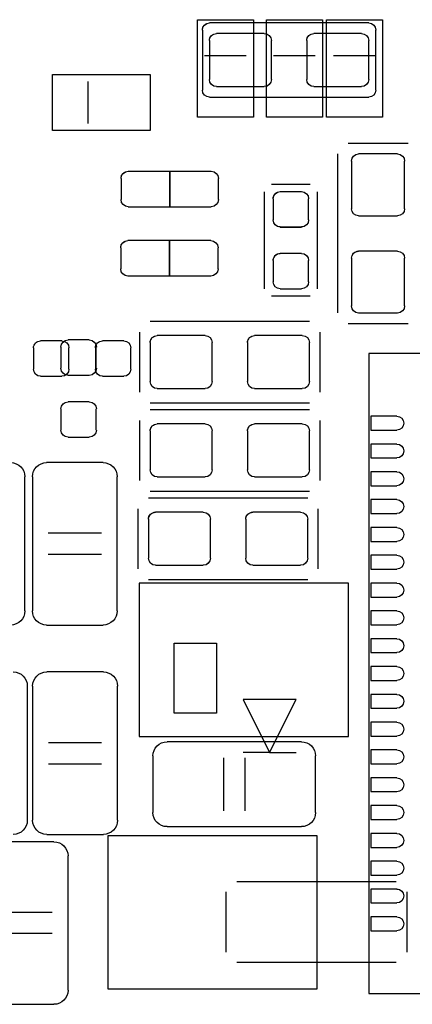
# Model space of a CAD drawing. Header units: inches. Extents: x -2.12 to 5.58, y -1.38 to 1.5.
# Tile 18 of 32: x -0.43 to -0.21, y 0.43 to 0.99. Entities that reach past the tile are written whole.
import ezdxf

# ---------------------------------------------------------------- set-up
doc = ezdxf.new("R2010")
doc.units = ezdxf.units.IN
doc.header["$MEASUREMENT"] = 0
for name, color, linetype in [('INTF_BLUE', 7, 'Continuous'), ('INTF_GREEN_1', 7, 'Continuous'), ('INTF_GREEN_3', 7, 'Continuous'), ('INTF_MAGENTA', 7, 'Continuous'), ('INTF_YELLOW_1', 7, 'Continuous'), ('INTF_YELLOW_2', 7, 'Continuous'), ('WHITE', 7, 'Continuous')]:
    doc.layers.add(name, color=color, linetype=linetype)

# ---------------------------------------------------------------- blocks, each defined once
blk = doc.blocks.new('DDD71C7C7C9CF9294EF7B95702A5EAB48181DBE0$$$B8A4396250C5687B1D31E70758B30729E1AC4426')
at = {"layer": 'INTF_MAGENTA', "color": 6}
for p, q in [((-217.322, -64.973), (-217.322, -64.11)), ((-217.221, -64.008), (-214.935, -64.008)), ((-214.833, -64.11), (-214.833, -64.973)), ((-214.935, -65.075), (-217.221, -65.075)), ((-216.383, -66.332), (-215.824, -66.332)), ((-216.484, -67.831), (-216.484, -66.434)), ((-215.722, -66.434), (-215.722, -67.831)), ((-215.824, -67.932), (-216.383, -67.932)), ((-226.427, -68.761), (-217.224, -68.761)), ((-217.224, -68.761), (-217.224, -77.964)), ((-213.382, -71.345), (-212.62, -71.345)), ((-213.382, -71.65), (-212.62, -71.65)), ((-216.929, -74.269), (-216.929, -72.066)), ((-216.929, -72.066), (-213.926, -72.066)), ((-213.926, -72.066), (-213.926, -74.269)), ((-213.926, -74.269), (-216.929, -74.269)), ((-212.623, -74.356), (-213.385, -74.356)), ((-215.443, -74.574), (-215.443, -75.336)), ((-215.138, -74.574), (-215.138, -75.336)), ((-212.623, -74.661), (-213.385, -74.661)), ((-216.479, -75.696), (-213.476, -75.696)), ((-216.479, -77.899), (-216.479, -75.696)), ((-213.476, -75.696), (-213.476, -77.899)), ((-212.674, -76.799), (-211.912, -76.799)), ((-212.674, -77.104), (-211.912, -77.104)), ((-217.224, -77.964), (-226.427, -77.964)), ((-213.476, -77.899), (-216.479, -77.899))]:
    blk.add_line(p, q, dxfattribs=at)
for centre, start, end in [((-217.221, -64.11), 90, 180), ((-214.935, -64.11), 360, 90), ((-217.221, -64.973), 180, 270), ((-214.935, -64.973), 270, 0)]:
    blk.add_arc(centre, 0.102, start, end, dxfattribs=at)
at = {"layer": 'WHITE', "color": 7}
for p, q in [((-217.221, -64.821), (-217.221, -64.262)), ((-217.119, -64.16), (-216.433, -64.16)), ((-216.332, -64.262), (-216.332, -64.821)), ((-215.824, -64.821), (-215.824, -64.262)), ((-215.722, -64.16), (-215.036, -64.16)), ((-214.935, -64.262), (-214.935, -64.821)), ((-216.433, -64.922), (-217.119, -64.922)), ((-215.036, -64.922), (-215.722, -64.922)), ((-217.636, -65.892), (-217.077, -65.892)), ((-217.738, -66.68), (-217.738, -65.994)), ((-216.976, -65.994), (-216.976, -66.68)), ((-215.062, -66.548), (-215.062, -66.243)), ((-214.96, -66.142), (-214.363, -66.142)), ((-214.363, -66.142), (-214.363, -66.65)), ((-214.363, -66.142), (-213.767, -66.142)), ((-214.363, -66.65), (-214.363, -66.142)), ((-213.665, -66.243), (-213.665, -66.548)), ((-216.357, -66.84), (-216.357, -66.535)), ((-216.256, -66.434), (-215.951, -66.434)), ((-215.849, -66.535), (-215.849, -66.84)), ((-214.363, -66.65), (-214.96, -66.65)), ((-213.767, -66.65), (-214.363, -66.65)), ((-217.077, -66.781), (-217.636, -66.781)), ((-215.951, -66.942), (-216.256, -66.942)), ((-215.057, -67.545), (-215.057, -67.24)), ((-214.955, -67.138), (-214.358, -67.138)), ((-214.358, -67.138), (-214.358, -67.646)), ((-214.358, -67.138), (-213.761, -67.138)), ((-214.358, -67.646), (-214.358, -67.138)), ((-213.66, -67.24), (-213.66, -67.545)), ((-217.738, -68.077), (-217.738, -67.391)), ((-217.636, -67.29), (-217.077, -67.29)), ((-216.976, -67.391), (-216.976, -68.077)), ((-216.256, -67.323), (-215.951, -67.323)), ((-216.357, -67.729), (-216.357, -67.424)), ((-215.849, -67.424), (-215.849, -67.729)), ((-214.358, -67.646), (-214.955, -67.646)), ((-213.761, -67.646), (-214.358, -67.646)), ((-215.951, -67.831), (-216.256, -67.831)), ((-217.077, -68.178), (-217.636, -68.178)), ((-216.268, -68.504), (-215.583, -68.504)), ((-214.871, -68.504), (-214.185, -68.504)), ((-216.37, -69.164), (-216.37, -68.605)), ((-215.481, -68.605), (-215.481, -69.164)), ((-214.973, -69.164), (-214.973, -68.605)), ((-214.084, -68.605), (-214.084, -69.164)), ((-213.703, -68.58), (-213.398, -68.58)), ((-212.814, -68.58), (-212.509, -68.58)), ((-213.804, -68.986), (-213.804, -68.682)), ((-213.297, -68.682), (-213.297, -68.986)), ((-212.916, -68.986), (-212.916, -68.682)), ((-212.407, -68.682), (-212.407, -68.986)), ((-213.398, -69.088), (-213.703, -69.088)), ((-212.509, -69.088), (-212.814, -69.088)), ((-215.583, -69.266), (-216.268, -69.266)), ((-214.185, -69.266), (-214.871, -69.266)), ((-217.625, -69.663), (-217.25, -69.663)), ((-217.25, -69.663), (-217.25, -69.863)), ((-216.268, -69.774), (-215.583, -69.774)), ((-214.871, -69.774), (-214.185, -69.774)), ((-217.25, -69.863), (-217.625, -69.863)), ((-216.37, -70.434), (-216.37, -69.875)), ((-215.481, -69.875), (-215.481, -70.434)), ((-214.973, -70.434), (-214.973, -69.875)), ((-214.084, -69.875), (-214.084, -70.434)), ((-217.625, -70.063), (-217.25, -70.063)), ((-217.25, -70.063), (-217.25, -70.263)), ((-217.25, -70.263), (-217.625, -70.263)), ((-217.625, -70.463), (-217.25, -70.463)), ((-217.25, -70.463), (-217.25, -70.663)), ((-215.583, -70.536), (-216.268, -70.536)), ((-214.185, -70.536), (-214.871, -70.536)), ((-217.25, -70.663), (-217.625, -70.663)), ((-217.625, -70.863), (-217.25, -70.863)), ((-217.25, -70.863), (-217.25, -71.063)), ((-217.25, -71.063), (-217.625, -71.063)), ((-216.243, -71.044), (-215.557, -71.044)), ((-214.846, -71.044), (-214.16, -71.044)), ((-216.345, -71.704), (-216.345, -71.145)), ((-215.456, -71.145), (-215.456, -71.704)), ((-214.947, -71.704), (-214.947, -71.145)), ((-214.059, -71.145), (-214.059, -71.704)), ((-217.625, -71.263), (-217.25, -71.263)), ((-217.25, -71.263), (-217.25, -71.463)), ((-217.25, -71.463), (-217.625, -71.463)), ((-217.625, -71.663), (-217.25, -71.663)), ((-217.25, -71.663), (-217.25, -71.863)), ((-217.25, -71.863), (-217.625, -71.863)), ((-215.557, -71.806), (-216.243, -71.806)), ((-214.16, -71.806), (-214.846, -71.806)), ((-217.625, -72.063), (-217.25, -72.063)), ((-217.25, -72.063), (-217.25, -72.263)), ((-217.25, -72.263), (-217.625, -72.263)), ((-217.625, -72.463), (-217.25, -72.463)), ((-217.25, -72.463), (-217.25, -72.663)), ((-217.25, -72.663), (-217.625, -72.663)), ((-217.625, -72.863), (-217.25, -72.863)), ((-217.25, -72.863), (-217.25, -73.063)), ((-217.25, -73.063), (-217.625, -73.063)), ((-217.625, -73.263), (-217.25, -73.263)), ((-217.25, -73.263), (-217.25, -73.463)), ((-217.25, -73.463), (-217.625, -73.463)), ((-217.625, -73.663), (-217.25, -73.663)), ((-217.25, -73.663), (-217.25, -73.863)), ((-217.25, -73.863), (-217.625, -73.863)), ((-217.625, -74.063), (-217.25, -74.063)), ((-217.25, -74.063), (-217.25, -74.263)), ((-217.25, -74.263), (-217.625, -74.263)), ((-217.625, -74.463), (-217.25, -74.463)), ((-217.25, -74.463), (-217.25, -74.663)), ((-217.25, -74.663), (-217.625, -74.663)), ((-217.625, -74.862), (-217.25, -74.862)), ((-217.25, -74.862), (-217.25, -75.062)), ((-217.25, -75.062), (-217.625, -75.062)), ((-217.625, -75.263), (-217.25, -75.263)), ((-217.25, -75.263), (-217.25, -75.463)), ((-217.25, -75.463), (-217.625, -75.463)), ((-217.625, -75.663), (-217.25, -75.663)), ((-217.25, -75.663), (-217.25, -75.863)), ((-217.25, -75.863), (-217.625, -75.863)), ((-217.625, -76.063), (-217.25, -76.063)), ((-217.25, -76.063), (-217.25, -76.263)), ((-217.25, -76.263), (-217.625, -76.263)), ((-217.625, -76.463), (-217.25, -76.463)), ((-217.25, -76.463), (-217.25, -76.663)), ((-217.25, -76.663), (-217.625, -76.663)), ((-217.625, -76.862), (-217.25, -76.862)), ((-217.25, -76.862), (-217.25, -77.062)), ((-217.25, -77.062), (-217.625, -77.062))]:
    blk.add_line(p, q, dxfattribs=at)
for centre, radius, start, end in [((-217.119, -64.262), 0.102, 90, 180), ((-216.433, -64.262), 0.102, 360, 90), ((-215.722, -64.262), 0.102, 90, 180), ((-215.036, -64.262), 0.102, 360, 90), ((-217.119, -64.821), 0.102, 180, 270), ((-216.433, -64.821), 0.102, 270, 0), ((-215.722, -64.821), 0.102, 180, 270), ((-215.036, -64.821), 0.102, 270, 0), ((-217.636, -65.994), 0.102, 90, 180), ((-217.077, -65.994), 0.102, 360, 90), ((-214.96, -66.243), 0.102, 90, 180), ((-213.767, -66.243), 0.102, 360, 90), ((-216.256, -66.535), 0.102, 90, 180), ((-215.951, -66.535), 0.102, 360, 90), ((-214.96, -66.548), 0.102, 180, 270), ((-213.767, -66.548), 0.102, 270, 0), ((-217.636, -66.68), 0.102, 180, 270), ((-217.077, -66.68), 0.102, 270, 0), ((-216.256, -66.84), 0.102, 180, 270), ((-215.951, -66.84), 0.102, 270, 0), ((-214.955, -67.24), 0.102, 90, 180), ((-213.761, -67.24), 0.102, 360, 90), ((-217.636, -67.391), 0.102, 90, 180), ((-217.077, -67.391), 0.102, 360, 90), ((-216.256, -67.424), 0.102, 90, 180), ((-215.951, -67.424), 0.102, 360, 90), ((-214.955, -67.545), 0.102, 180, 270), ((-213.761, -67.545), 0.102, 270, 0), ((-216.256, -67.729), 0.102, 180, 270), ((-215.951, -67.729), 0.102, 270, 0), ((-217.636, -68.077), 0.102, 180, 270), ((-217.077, -68.077), 0.102, 270, 0), ((-216.268, -68.605), 0.102, 90, 180), ((-215.583, -68.605), 0.102, 360, 90), ((-214.871, -68.605), 0.102, 90, 180), ((-214.185, -68.605), 0.102, 360, 90), ((-213.703, -68.682), 0.102, 90, 180), ((-213.398, -68.682), 0.102, 360, 90), ((-212.814, -68.682), 0.102, 90, 180), ((-212.509, -68.682), 0.102, 360, 90), ((-213.703, -68.986), 0.102, 180, 270), ((-213.398, -68.986), 0.102, 270, 0), ((-212.814, -68.986), 0.102, 180, 270), ((-212.509, -68.986), 0.102, 270, 0), ((-216.268, -69.164), 0.102, 180, 270), ((-215.583, -69.164), 0.102, 270, 0), ((-214.871, -69.164), 0.102, 180, 270), ((-214.185, -69.164), 0.102, 270, 0), ((-217.625, -69.763), 0.1, 90, 270), ((-216.268, -69.875), 0.102, 90, 180), ((-215.583, -69.875), 0.102, 360, 90), ((-214.871, -69.875), 0.102, 90, 180), ((-214.185, -69.875), 0.102, 360, 90), ((-217.625, -70.163), 0.1, 90, 270), ((-217.625, -70.562), 0.1, 90, 270), ((-216.268, -70.434), 0.102, 180, 270), ((-215.583, -70.434), 0.102, 270, 0), ((-214.871, -70.434), 0.102, 180, 270), ((-214.185, -70.434), 0.102, 270, 0), ((-217.625, -70.963), 0.1, 90, 270), ((-216.243, -71.145), 0.102, 90, 180), ((-215.557, -71.145), 0.102, 360, 90), ((-214.846, -71.145), 0.102, 90, 180), ((-214.16, -71.145), 0.102, 360, 90), ((-217.625, -71.363), 0.1, 90, 270), ((-217.625, -71.763), 0.1, 90, 270), ((-216.243, -71.704), 0.102, 180, 270), ((-215.557, -71.704), 0.102, 270, 0), ((-214.846, -71.704), 0.102, 180, 270), ((-214.16, -71.704), 0.102, 270, 0), ((-217.625, -72.163), 0.1, 90, 270), ((-217.625, -72.562), 0.1, 90, 270), ((-217.625, -72.963), 0.1, 90, 270), ((-217.625, -73.363), 0.1, 90, 270), ((-217.625, -73.763), 0.1, 90, 270), ((-217.625, -74.163), 0.1, 90, 270), ((-217.625, -74.562), 0.1, 90, 270), ((-217.625, -74.963), 0.1, 90, 270), ((-217.625, -75.363), 0.1, 90, 270), ((-217.625, -75.763), 0.1, 90, 270), ((-217.625, -76.163), 0.1, 90, 270), ((-217.625, -76.562), 0.1, 90, 270), ((-217.625, -76.963), 0.1, 90, 270)]:
    blk.add_arc(centre, radius, start, end, dxfattribs=at)
blk = doc.blocks.new('S70CR100-TOP')
at = {"color": 0}
blk.add_blockref('DDD71C7C7C9CF9294EF7B95702A5EAB48181DBE0$$$B8A4396250C5687B1D31E70758B30729E1AC4426', (0, 0), dxfattribs=at)
blk = doc.blocks.new('3873F21D59116B9BB77B534D235B23D2048C078A$$$B8A4396250C5687B1D31E70758B30729E1AC4426')
at = {"layer": 'INTF_BLUE', "color": 5}
for p, q in [((-214.4268, -72.9274), (-215.0364, -72.9274)), ((-215.0364, -72.9274), (-215.0364, -73.9354)), ((-214.4268, -73.9354), (-214.4268, -72.9274)), ((-215.7984, -74.4982), (-216.1794, -73.7362)), ((-216.1794, -73.7362), (-216.0524, -73.7362)), ((-216.0524, -73.7362), (-215.4174, -73.7362)), ((-215.4174, -73.7362), (-215.7984, -74.4982)), ((-215.0364, -73.9354), (-214.4268, -73.9354)), ((-215.7984, -74.4982), (-216.1794, -74.4982)), ((-215.7984, -74.4982), (-215.4174, -74.4982))]:
    blk.add_line(p, q, dxfattribs=at)
blk = doc.blocks.new('S70CR100-BOT')
at = {"color": 0}
blk.add_blockref('3873F21D59116B9BB77B534D235B23D2048C078A$$$B8A4396250C5687B1D31E70758B30729E1AC4426', (0, 0), dxfattribs=at)
blk = doc.blocks.new('31673240982F5778DC3FB12357F58391CCFCB263$$$B8A4396250C5687B1D31E70758B30729E1AC4426')
at = {"layer": 'INTF_GREEN_1', "color": 3}
for p, q in [((-216.6154, -63.9608), (-217.42, -63.9608)), ((-217.42, -63.9608), (-217.42, -65.364)), ((-216.6154, -65.364), (-216.6154, -63.9608)), ((-215.7518, -63.9608), (-216.5564, -63.9608)), ((-216.5564, -63.9608), (-216.5564, -65.364)), ((-215.7518, -65.364), (-215.7518, -63.9608)), ((-214.7612, -63.9608), (-215.5658, -63.9608)), ((-215.5658, -63.9608), (-215.5658, -65.364)), ((-214.7612, -65.364), (-214.7612, -63.9608)), ((-216.7163, -64.4773), (-217.3174, -64.4773)), ((-215.8527, -64.4773), (-216.4538, -64.4773)), ((-214.8621, -64.4773), (-215.4632, -64.4773)), ((-212.6778, -64.7486), (-214.081, -64.7486)), ((-214.081, -64.7486), (-214.081, -65.5532)), ((-212.6778, -65.5532), (-212.6778, -64.7486)), ((-213.1943, -65.4523), (-213.1943, -64.8512)), ((-217.42, -65.364), (-216.6154, -65.364)), ((-216.5564, -65.364), (-215.7518, -65.364)), ((-215.5658, -65.364), (-214.7612, -65.364)), ((-214.081, -65.5532), (-212.6778, -65.5532)), ((-215.3285, -76.3524), (-217.6145, -76.3524)), ((-217.7669, -76.5048), (-217.7669, -77.3684)), ((-215.1761, -77.3684), (-215.1761, -76.5048)), ((-217.6145, -77.5208), (-215.3285, -77.5208))]:
    blk.add_line(p, q, dxfattribs=at)
at = {"layer": 'INTF_YELLOW_2', "color": 2}
for p, q in [((-216.6154, -63.9608), (-217.42, -63.9608)), ((-217.42, -63.9608), (-217.42, -65.364)), ((-216.6154, -65.364), (-216.6154, -63.9608)), ((-215.7518, -63.9608), (-216.5564, -63.9608)), ((-216.5564, -63.9608), (-216.5564, -65.364)), ((-215.7518, -65.364), (-215.7518, -63.9608)), ((-214.7612, -63.9608), (-215.5658, -63.9608)), ((-215.5658, -63.9608), (-215.5658, -65.364)), ((-214.7612, -65.364), (-214.7612, -63.9608)), ((-212.6778, -64.7486), (-214.081, -64.7486)), ((-214.081, -64.7486), (-214.081, -65.5532)), ((-212.6778, -65.5532), (-212.6778, -64.7486)), ((-217.42, -65.364), (-216.6154, -65.364)), ((-216.5564, -65.364), (-215.7518, -65.364)), ((-215.5658, -65.364), (-214.7612, -65.364)), ((-214.081, -65.5532), (-212.6778, -65.5532)), ((-215.3285, -76.3524), (-217.6145, -76.3524)), ((-217.7669, -76.5048), (-217.7669, -77.3684)), ((-215.1761, -77.3684), (-215.1761, -76.5048)), ((-217.6145, -77.5208), (-215.3285, -77.5208))]:
    blk.add_line(p, q, dxfattribs=at)
blk = doc.blocks.new('S70CR110-BOT')
at = {"color": 0}
blk.add_blockref('31673240982F5778DC3FB12357F58391CCFCB263$$$B8A4396250C5687B1D31E70758B30729E1AC4426', (0, 0), dxfattribs=at)
blk = doc.blocks.new('FE1B2A364973CD4E62792E9A41617DEF1B491828$$$B8A4396250C5687B1D31E70758B30729E1AC4426')
at = {"layer": 'INTF_GREEN_3', "color": 3}
for p, q in [((-217.221, -64.821), (-217.221, -64.262)), ((-217.119, -64.16), (-216.433, -64.16)), ((-216.332, -64.262), (-216.332, -64.821)), ((-215.824, -64.821), (-215.824, -64.262)), ((-215.722, -64.16), (-215.036, -64.16)), ((-214.935, -64.262), (-214.935, -64.821)), ((-216.433, -64.922), (-217.119, -64.922)), ((-215.036, -64.922), (-215.722, -64.922)), ((-217.636, -65.892), (-217.077, -65.892)), ((-217.738, -66.68), (-217.738, -65.994)), ((-216.976, -65.994), (-216.976, -66.68)), ((-215.062, -66.548), (-215.062, -66.243)), ((-214.96, -66.142), (-214.363, -66.142)), ((-214.363, -66.142), (-214.363, -66.65)), ((-214.363, -66.142), (-213.767, -66.142)), ((-214.363, -66.65), (-214.363, -66.142)), ((-213.665, -66.243), (-213.665, -66.548)), ((-216.357, -66.84), (-216.357, -66.535)), ((-216.256, -66.434), (-215.951, -66.434)), ((-215.849, -66.535), (-215.849, -66.84)), ((-214.363, -66.65), (-214.96, -66.65)), ((-213.767, -66.65), (-214.363, -66.65)), ((-217.077, -66.781), (-217.636, -66.781)), ((-215.951, -66.942), (-216.256, -66.942)), ((-215.057, -67.545), (-215.057, -67.24)), ((-214.955, -67.138), (-214.358, -67.138)), ((-214.358, -67.138), (-214.358, -67.646)), ((-214.358, -67.138), (-213.761, -67.138)), ((-214.358, -67.646), (-214.358, -67.138)), ((-213.66, -67.24), (-213.66, -67.545)), ((-217.738, -68.077), (-217.738, -67.391)), ((-217.636, -67.29), (-217.077, -67.29)), ((-216.976, -67.391), (-216.976, -68.077)), ((-216.256, -67.323), (-215.951, -67.323)), ((-216.357, -67.729), (-216.357, -67.424)), ((-215.849, -67.424), (-215.849, -67.729)), ((-214.358, -67.646), (-214.955, -67.646)), ((-213.761, -67.646), (-214.358, -67.646)), ((-215.951, -67.831), (-216.256, -67.831)), ((-217.077, -68.178), (-217.636, -68.178)), ((-216.268, -68.504), (-215.583, -68.504)), ((-214.871, -68.504), (-214.185, -68.504)), ((-216.37, -69.164), (-216.37, -68.605)), ((-215.481, -68.605), (-215.481, -69.164)), ((-214.973, -69.164), (-214.973, -68.605)), ((-214.084, -68.605), (-214.084, -69.164)), ((-213.309, -68.974), (-213.309, -68.669)), ((-213.208, -68.567), (-212.903, -68.567)), ((-212.801, -68.669), (-212.801, -68.974)), ((-212.903, -69.075), (-213.208, -69.075)), ((-215.583, -69.266), (-216.268, -69.266)), ((-214.185, -69.266), (-214.871, -69.266)), ((-213.208, -69.456), (-212.903, -69.456)), ((-217.625, -69.663), (-217.25, -69.663)), ((-217.25, -69.663), (-217.25, -69.863)), ((-213.309, -69.863), (-213.309, -69.558)), ((-212.801, -69.558), (-212.801, -69.863)), ((-216.268, -69.774), (-215.583, -69.774)), ((-214.871, -69.774), (-214.185, -69.774)), ((-217.25, -69.863), (-217.625, -69.863)), ((-216.37, -70.434), (-216.37, -69.875)), ((-215.481, -69.875), (-215.481, -70.434)), ((-214.973, -70.434), (-214.973, -69.875)), ((-214.084, -69.875), (-214.084, -70.434)), ((-217.625, -70.063), (-217.25, -70.063)), ((-217.25, -70.063), (-217.25, -70.263)), ((-212.903, -69.964), (-213.208, -69.964)), ((-217.25, -70.263), (-217.625, -70.263)), ((-217.625, -70.463), (-217.25, -70.463)), ((-217.25, -70.463), (-217.25, -70.663)), ((-215.583, -70.536), (-216.268, -70.536)), ((-214.185, -70.536), (-214.871, -70.536)), ((-217.25, -70.663), (-217.625, -70.663)), ((-217.625, -70.863), (-217.25, -70.863)), ((-217.25, -70.863), (-217.25, -71.063)), ((-217.25, -71.063), (-217.625, -71.063)), ((-216.243, -71.044), (-215.557, -71.044)), ((-214.846, -71.044), (-214.16, -71.044)), ((-216.345, -71.704), (-216.345, -71.145)), ((-215.456, -71.145), (-215.456, -71.704)), ((-214.947, -71.704), (-214.947, -71.145)), ((-214.059, -71.145), (-214.059, -71.704)), ((-217.625, -71.263), (-217.25, -71.263)), ((-217.25, -71.263), (-217.25, -71.463)), ((-217.25, -71.463), (-217.625, -71.463)), ((-217.625, -71.663), (-217.25, -71.663)), ((-217.25, -71.663), (-217.25, -71.863)), ((-217.25, -71.863), (-217.625, -71.863)), ((-215.557, -71.806), (-216.243, -71.806)), ((-214.16, -71.806), (-214.846, -71.806)), ((-217.625, -72.063), (-217.25, -72.063)), ((-217.25, -72.063), (-217.25, -72.263)), ((-217.25, -72.263), (-217.625, -72.263)), ((-217.625, -72.463), (-217.25, -72.463)), ((-217.25, -72.463), (-217.25, -72.663)), ((-217.25, -72.663), (-217.625, -72.663)), ((-217.625, -72.863), (-217.25, -72.863)), ((-217.25, -72.863), (-217.25, -73.063)), ((-217.25, -73.063), (-217.625, -73.063)), ((-217.625, -73.263), (-217.25, -73.263)), ((-217.25, -73.263), (-217.25, -73.463)), ((-217.25, -73.463), (-217.625, -73.463)), ((-217.625, -73.663), (-217.25, -73.663)), ((-217.25, -73.663), (-217.25, -73.863)), ((-217.25, -73.863), (-217.625, -73.863)), ((-217.625, -74.063), (-217.25, -74.063)), ((-217.25, -74.063), (-217.25, -74.263)), ((-217.25, -74.263), (-217.625, -74.263)), ((-217.625, -74.463), (-217.25, -74.463)), ((-217.25, -74.463), (-217.25, -74.663)), ((-217.25, -74.663), (-217.625, -74.663)), ((-217.625, -74.862), (-217.25, -74.862)), ((-217.25, -74.862), (-217.25, -75.062)), ((-217.25, -75.062), (-217.625, -75.062)), ((-217.625, -75.263), (-217.25, -75.263)), ((-217.25, -75.263), (-217.25, -75.463)), ((-217.25, -75.463), (-217.625, -75.463)), ((-217.625, -75.663), (-217.25, -75.663)), ((-217.25, -75.663), (-217.25, -75.863)), ((-217.25, -75.863), (-217.625, -75.863)), ((-217.625, -76.063), (-217.25, -76.063)), ((-217.25, -76.063), (-217.25, -76.263)), ((-217.25, -76.263), (-217.625, -76.263)), ((-217.625, -76.463), (-217.25, -76.463)), ((-217.25, -76.463), (-217.25, -76.663)), ((-217.25, -76.663), (-217.625, -76.663)), ((-217.625, -76.862), (-217.25, -76.862)), ((-217.25, -76.862), (-217.25, -77.062)), ((-217.25, -77.062), (-217.625, -77.062))]:
    blk.add_line(p, q, dxfattribs=at)
for centre, radius, start, end in [((-217.119, -64.262), 0.102, 90, 180), ((-216.433, -64.262), 0.102, 360, 90), ((-215.722, -64.262), 0.102, 90, 180), ((-215.036, -64.262), 0.102, 360, 90), ((-217.119, -64.821), 0.102, 180, 270), ((-216.433, -64.821), 0.102, 270, 0), ((-215.722, -64.821), 0.102, 180, 270), ((-215.036, -64.821), 0.102, 270, 0), ((-217.636, -65.994), 0.102, 90, 180), ((-217.077, -65.994), 0.102, 360, 90), ((-214.96, -66.243), 0.102, 90, 180), ((-213.767, -66.243), 0.102, 360, 90), ((-216.256, -66.535), 0.102, 90, 180), ((-215.951, -66.535), 0.102, 360, 90), ((-214.96, -66.548), 0.102, 180, 270), ((-213.767, -66.548), 0.102, 270, 0), ((-217.636, -66.68), 0.102, 180, 270), ((-217.077, -66.68), 0.102, 270, 0), ((-216.256, -66.84), 0.102, 180, 270), ((-215.951, -66.84), 0.102, 270, 0), ((-214.955, -67.24), 0.102, 90, 180), ((-213.761, -67.24), 0.102, 360, 90), ((-217.636, -67.391), 0.102, 90, 180), ((-217.077, -67.391), 0.102, 360, 90), ((-216.256, -67.424), 0.102, 90, 180), ((-215.951, -67.424), 0.102, 360, 90), ((-214.955, -67.545), 0.102, 180, 270), ((-213.761, -67.545), 0.102, 270, 0), ((-216.256, -67.729), 0.102, 180, 270), ((-215.951, -67.729), 0.102, 270, 0), ((-217.636, -68.077), 0.102, 180, 270), ((-217.077, -68.077), 0.102, 270, 0), ((-216.268, -68.605), 0.102, 90, 180), ((-215.583, -68.605), 0.102, 360, 90), ((-214.871, -68.605), 0.102, 90, 180), ((-214.185, -68.605), 0.102, 360, 90), ((-213.208, -68.669), 0.102, 90, 180), ((-212.903, -68.669), 0.102, 360, 90), ((-213.208, -68.974), 0.102, 180, 270), ((-212.903, -68.974), 0.102, 270, 0), ((-216.268, -69.164), 0.102, 180, 270), ((-215.583, -69.164), 0.102, 270, 0), ((-214.871, -69.164), 0.102, 180, 270), ((-214.185, -69.164), 0.102, 270, 0), ((-213.208, -69.558), 0.102, 90, 180), ((-212.903, -69.558), 0.102, 360, 90), ((-217.625, -69.763), 0.1, 90, 270), ((-216.268, -69.875), 0.102, 90, 180), ((-215.583, -69.875), 0.102, 360, 90), ((-214.871, -69.875), 0.102, 90, 180), ((-214.185, -69.875), 0.102, 360, 90), ((-213.208, -69.863), 0.102, 180, 270), ((-212.903, -69.863), 0.102, 270, 0), ((-217.625, -70.163), 0.1, 90, 270), ((-217.625, -70.562), 0.1, 90, 270), ((-216.268, -70.434), 0.102, 180, 270), ((-215.583, -70.434), 0.102, 270, 0), ((-214.871, -70.434), 0.102, 180, 270), ((-214.185, -70.434), 0.102, 270, 0), ((-217.625, -70.963), 0.1, 90, 270), ((-216.243, -71.145), 0.102, 90, 180), ((-215.557, -71.145), 0.102, 360, 90), ((-214.846, -71.145), 0.102, 90, 180), ((-214.16, -71.145), 0.102, 360, 90), ((-217.625, -71.363), 0.1, 90, 270), ((-217.625, -71.763), 0.1, 90, 270), ((-216.243, -71.704), 0.102, 180, 270), ((-215.557, -71.704), 0.102, 270, 0), ((-214.846, -71.704), 0.102, 180, 270), ((-214.16, -71.704), 0.102, 270, 0), ((-217.625, -72.163), 0.1, 90, 270), ((-217.625, -72.562), 0.1, 90, 270), ((-217.625, -72.963), 0.1, 90, 270), ((-217.625, -73.363), 0.1, 90, 270), ((-217.625, -73.763), 0.1, 90, 270), ((-217.625, -74.163), 0.1, 90, 270), ((-217.625, -74.562), 0.1, 90, 270), ((-217.625, -74.963), 0.1, 90, 270), ((-217.625, -75.363), 0.1, 90, 270), ((-217.625, -75.763), 0.1, 90, 270), ((-217.625, -76.163), 0.1, 90, 270), ((-217.625, -76.562), 0.1, 90, 270), ((-217.625, -76.963), 0.1, 90, 270)]:
    blk.add_arc(centre, radius, start, end, dxfattribs=at)
at = {"layer": 'INTF_YELLOW_1', "color": 2}
for p, q in [((-217.322, -64.973), (-217.322, -64.11)), ((-217.221, -64.008), (-214.935, -64.008)), ((-214.833, -64.11), (-214.833, -64.973)), ((-214.935, -65.075), (-217.221, -65.075)), ((-217.788, -65.74), (-216.925, -65.74)), ((-216.772, -65.892), (-216.772, -68.178)), ((-216.383, -66.332), (-215.824, -66.332)), ((-216.484, -67.831), (-216.484, -66.434)), ((-215.722, -66.434), (-215.722, -67.831)), ((-215.824, -67.932), (-216.383, -67.932)), ((-216.925, -68.331), (-217.788, -68.331)), ((-216.37, -68.301), (-214.084, -68.301)), ((-216.522, -69.317), (-216.522, -68.453)), ((-213.931, -68.453), (-213.931, -69.317)), ((-226.427, -68.761), (-217.224, -68.761)), ((-217.224, -68.761), (-217.224, -77.964)), ((-214.084, -69.469), (-216.37, -69.469)), ((-216.37, -69.571), (-214.084, -69.571)), ((-216.522, -70.587), (-216.522, -69.723)), ((-213.931, -69.723), (-213.931, -70.587)), ((-213.407, -70.329), (-212.594, -70.329)), ((-213.61, -72.463), (-213.61, -70.533)), ((-212.391, -70.533), (-212.391, -72.463)), ((-212.284, -72.463), (-212.284, -70.533)), ((-214.084, -70.739), (-216.37, -70.739)), ((-216.345, -70.841), (-214.059, -70.841)), ((-216.497, -71.857), (-216.497, -70.993)), ((-213.906, -70.993), (-213.906, -71.857)), ((-216.929, -72.066), (-213.926, -72.066)), ((-216.929, -74.269), (-216.929, -72.066)), ((-214.059, -72.009), (-216.345, -72.009)), ((-213.926, -72.066), (-213.926, -74.269)), ((-212.594, -72.666), (-213.407, -72.666)), ((-213.411, -73.34), (-212.598, -73.34)), ((-213.614, -75.474), (-213.614, -73.543)), ((-212.395, -73.543), (-212.395, -75.474)), ((-212.319, -75.474), (-212.319, -73.543)), ((-213.926, -74.269), (-216.929, -74.269)), ((-216.256, -74.346), (-214.325, -74.346)), ((-216.459, -75.362), (-216.459, -74.549)), ((-214.122, -74.549), (-214.122, -75.362)), ((-214.325, -75.565), (-216.256, -75.565)), ((-216.479, -77.899), (-216.479, -75.696)), ((-216.479, -75.696), (-213.476, -75.696)), ((-213.476, -75.696), (-213.476, -77.899)), ((-212.598, -75.677), (-213.411, -75.677)), ((-212.7, -75.783), (-211.887, -75.783)), ((-212.903, -77.917), (-212.903, -75.987)), ((-217.224, -77.964), (-226.427, -77.964)), ((-213.476, -77.899), (-216.479, -77.899)), ((-211.887, -78.12), (-212.7, -78.12))]:
    blk.add_line(p, q, dxfattribs=at)
for centre, radius, start, end in [((-217.221, -64.11), 0.102, 90, 180), ((-214.935, -64.11), 0.102, 360, 90), ((-217.221, -64.973), 0.102, 180, 270), ((-214.935, -64.973), 0.102, 270, 0), ((-213.407, -70.533), 0.203, 89.9985, 180.0015), ((-212.594, -70.533), 0.203, 0.0062, 89.9938), ((-212.081, -70.533), 0.203, 90.0065, 179.9935), ((-213.407, -72.463), 0.203, 179.9938, 270.0062), ((-212.594, -72.463), 0.203, 270.0015, 359.9985), ((-212.081, -72.463), 0.203, 180.0018, 269.9982), ((-213.411, -73.543), 0.203, 90, 180), ((-212.598, -73.543), 0.203, 360, 90), ((-212.115, -73.543), 0.203, 90, 180), ((-216.256, -74.549), 0.203, 90, 180), ((-214.325, -74.549), 0.203, 360, 90), ((-216.256, -75.362), 0.203, 180, 270), ((-214.325, -75.362), 0.203, 270, 0), ((-213.411, -75.474), 0.203, 180, 270), ((-212.598, -75.474), 0.203, 270, 0), ((-212.115, -75.474), 0.203, 180, 270), ((-212.7, -75.987), 0.203, 90, 180), ((-212.7, -77.917), 0.203, 180, 270)]:
    blk.add_arc(centre, radius, start, end, dxfattribs=at)
blk = doc.blocks.new('S70CR110-TOP')
at = {"color": 0}
blk.add_blockref('FE1B2A364973CD4E62792E9A41617DEF1B491828$$$B8A4396250C5687B1D31E70758B30729E1AC4426', (0, 0), dxfattribs=at)
blk = doc.blocks.new('S70CR100_STACK_ASSY_ASM')
at = {"color": 0, "extrusion": (0, 0, -1), "rotation": 1.14827544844e-05}
blk.add_blockref('S70CR100-TOP', (223.214, 89.15), dxfattribs=at)
at = {"color": 0, "extrusion": (0, 0, -1)}
for name, p in [('S70CR110-BOT', (223.214, 89.15, -1)), ('S70CR100-BOT', (223.215, 89.15, -1)), ('S70CR110-TOP', (223.214, 89.15))]:
    blk.add_blockref(name, p, dxfattribs=at)

msp = doc.modelspace()

# ---------------------------------------------------------------- block references
at = {"xscale": 0.0393700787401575, "yscale": 0.0393700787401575, "zscale": 0.0393700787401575}
msp.add_blockref('S70CR100_STACK_ASSY_ASM', (0, 0), dxfattribs=at)

doc.saveas('drawing.dxf')
